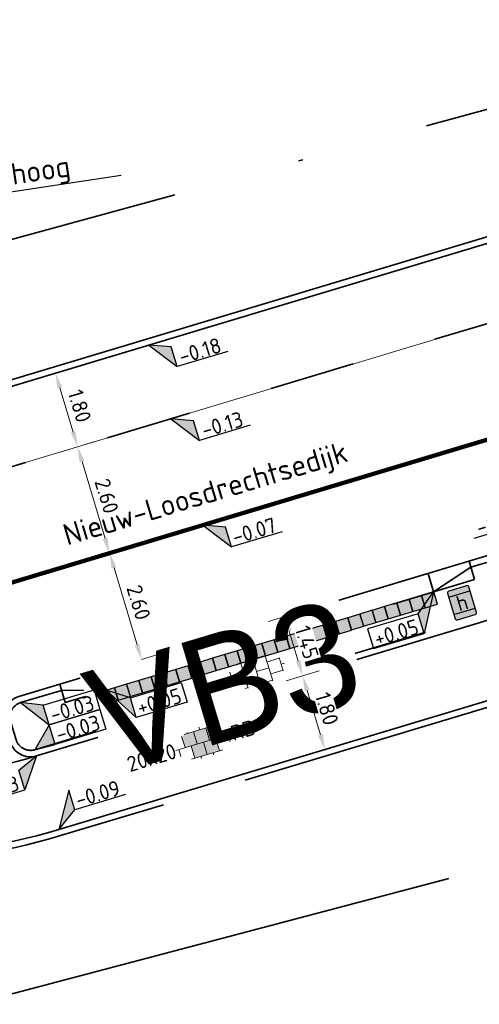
# Model space of a CAD drawing. Header units: metres. Extents: x 0 to 269924, y 0 to 933292.
# Tile 234 of 247: x 135732 to 135743, y 466800 to 466823. Entities that reach past the tile are written whole.
import ezdxf
from ezdxf import colors
from ezdxf.entities.mleader import LeaderData, LeaderLine
from ezdxf.enums import TextEntityAlignment as Align
from ezdxf.math import Vec2, Vec3

# ---------------------------------------------------------------- set-up
doc = ezdxf.new("R2018")
doc.units = ezdxf.units.M
for name, pattern in [('VH-BUSHALTEBAND', [4, 2, -2]), ('VH-OPSLUITBAND_150X250', [24, 16, -2, 4, -2]), ('VH-TROTTOIRBAND_130-150', [15, 5, -2, 2, -2, 2, -2]), ('XX-HIDDEN', [4, 2, -2]), ('XX-PROJECTGRENS', [18, 12, -3, 0, -3])]:
    doc.linetypes.add(name, pattern=pattern)
for name, color, linetype, lineweight in [('N-CO-VH-MATERIAALGRENS-G', 7, 'XX-HIDDEN', 35), ('N-WE-KG-GRENS_PROJECT-G', 7, 'XX-PROJECTGRENS', 35), ('N-WE-OG-BEBOUWING_STRAATNAAM-T25', 7, 'Continuous', 25), ('N-WE-OG-WATER_RIVIER-G', 130, 'Continuous', 25), ('N-WE-RI-HWA_PUTNUMMER-T25', 7, 'Continuous', 25), ('N-WE-VH-KANTOPSLUITING_BUSHALTEBAND-G', 30, 'VH-BUSHALTEBAND', 35), ('N-WE-VH-KANTOPSLUITING_OPSLUITBAND_150X250-G', 150, 'VH-OPSLUITBAND_150X250', 35), ('N-WE-VH-KANTOPSLUITING_TROTTOIRBAND_130 150-G', 210, 'VH-TROTTOIRBAND_130-150', 35), ('N-WE-VH-KANTOPSLUITING_VERLOOPBAND-T18', 10, 'Continuous', 18), ('N-WE-VH-KANTOPSLUITING_VOORKANTBAND-G', 50, 'Continuous', 35), ('N-WE-VH-M', 7, 'Continuous', 18), ('N-WE-VH-VERHARDING_TEGEL-S', 7, 'Continuous', 18), ('N-WE-VW-HALTEPAAL-S', 7, 'Continuous', 25), ('N-WE-VW-MARKERING_LANGS_STREEP_DOORGETROKKEN-G', 7, 'Continuous', 13), ('X-XX-AL-HOOGTELABEL-S', 7, 'Continuous', 25), ('X-XX-AL-TEKENBLAD-S', 7, 'Continuous', 25)]:
    doc.layers.add(name, color=color, linetype=linetype, lineweight=lineweight)
doc.layers.add('X-XX-AL-HULPLIJN-G', color=30, linetype='Continuous', lineweight=18, plot=False)
doc.styles.add('NLCS-ISO', font='NLCS-ISO.ttf')
doc.styles.add('NLCS-ISO-M200-T18', font='NLCS-ISO.ttf', dxfattribs={"height": 0.36})
doc.styles.add('NLCS-ISO-M200-T25', font='NLCS-ISO.ttf', dxfattribs={"height": 0.5})
doc.styles.get("Standard").update_dxf_attribs({"font": 'romand.shx'})
doc.dimstyles.new('NLCS-M200-T18-PIJL_L2_H2', dxfattribs={"dimscale": 0.2, "dimtxt": 2.5, "dimasz": 1.8, "dimexe": 2, "dimexo": 2, "dimgap": 0.7, "dimtad": 1, "dimzin": 0, "dimdsep": 46, "dimtxsty": 'NLCS-ISO-M200-T18', "dimcen": 0, "dimdle": 2, "dimclrd": 256, "dimclre": 256, "dimclrt": 10, "dimazin": 0, "dimtfac": 1, "dimtdec": 3, "dimtofl": 0, "dimtmove": 0, "dimatfit": 3, "dimfxl": 2, "dimfxlon": 1, "dimtfillclr": 256, "dimtolj": 1, "dimtzin": 0, "dimlwd": -1, "dimlwe": -1, "dimarcsym": 0})

# ---------------------------------------------------------------- blocks, each defined once
blk = doc.blocks.new('*U281')
for p, q in [((2.46, -0.97), (0, 0)), ((0, 0), (2.47, -3.37)), ((2.47, -3.37), (2.46, -0.97)), ((8.67, -3.36), (2.47, -3.37))]:
    blk.add_line(p, q)
blk.add_solid([(2.46, -0.97), (0, 0), (2.47, -3.37)])
at = {"style": 'NLCS-ISO'}
blk.add_attdef('...', text='', height=1.8, rotation=0.0982, dxfattribs=at).set_placement((5.57, -3.79), align=Align.BOTTOM_CENTER)
blk = doc.blocks.new('*U309')
for p, q in [((-2.46, 2.4), (-2.47, 4.8)), ((-2.47, 4.8), (0, 0)), ((-8.67, 2.39), (-2.46, 2.4)), ((0, 0), (-2.46, 2.4))]:
    blk.add_line(p, q)
blk.add_solid([(-2.47, 4.8), (0, 0), (-2.46, 2.4)])
at = {"style": 'NLCS-ISO'}
blk.add_attdef('...', text='', height=1.8, rotation=0.0982, dxfattribs=at).set_placement((-5.57, 1.98), align=Align.BOTTOM_CENTER)
blk = doc.blocks.new('*U282')
for p, q in [((2.46, -1), (0, 0)), ((0, 0), (2.47, -3.4)), ((2.47, -3.4), (2.46, -1)), ((8.67, -3.39), (2.47, -3.4))]:
    blk.add_line(p, q)
blk.add_solid([(2.46, -1), (0, 0), (2.47, -3.4)])
at = {"style": 'NLCS-ISO'}
blk.add_attdef('...', text='', height=1.8, rotation=0.0982, dxfattribs=at).set_placement((5.57, -3.81), align=Align.BOTTOM_CENTER)
blk = doc.blocks.new('SVH-TEGEL_300X300_DIK_LINT_KL-SO')
at = {"true_color": 0xa50000}
h = blk.add_hatch(color=14, dxfattribs=at)
h.dxf.hatch_style = 1
edge = h.paths.add_edge_path()
edge.add_line((-0.75, 1.5), (-1.9, 1.5))
edge.add_ellipse((0, 0), major_axis=(3.39, 0), ratio=0.533267, start_angle=124.0497, end_angle=131.5106)
edge.add_line((-2.25, 1.36), (-2.25, 0))
edge.add_line((-2.25, 0), (-0.75, 0))
edge.add_line((-0.75, 0), (-0.75, 1.5))
h.paths.add_polyline_path([(0.75, 1.5), (-0.75, 1.5), (-0.75, 0), (0.75, 0)])
edge = h.paths.add_edge_path()
edge.add_ellipse((0, 0), major_axis=(3.39, 0), ratio=0.533267, start_angle=48.4894, end_angle=55.9503)
edge.add_line((1.9, 1.5), (0.75, 1.5))
edge.add_line((0.75, 1.5), (0.75, 0))
edge.add_line((0.75, 0), (2.25, 0))
edge.add_line((2.25, 0), (2.25, 1.36))
h.paths.add_polyline_path([(1.5, 0), (0.75, 0), (0, 0), (0, -1.5), (1.5, -1.5)])
h.paths.add_polyline_path([(0, 0), (-0.75, 0), (-1.5, 0), (-1.5, -1.5), (0, -1.5)])
for p, q in [((-2.25, 1.36), (-2.25, 0)), ((-1.9, 1.5), (1.9, 1.5)), ((-1.5, 1.62), (-1.5, 1.5)), ((-0.75, 1.5), (-0.75, 0)), ((0, 1.81), (0, 1.5)), ((0.75, 1.5), (0.75, 0)), ((1.5, 1.62), (1.5, 1.5)), ((2.25, 1.36), (2.25, 0)), ((0, 0), (0, -1.5)), ((-3.39, 0), (3.39, 0)), ((-3, 0), (-3, -0.85)), ((-1.5, 0), (-1.5, -1.5)), ((1.5, 0), (1.5, -1.5)), ((3, 0), (3, -0.85)), ((-1.9, -1.5), (1.9, -1.5)), ((-0.75, -1.5), (-0.75, -1.77)), ((0.75, -1.5), (0.75, -1.77))]:
    blk.add_line(p, q)
at = {"style": 'NLCS-ISO'}
blk.add_attdef('FORMAAT', text='', height=1.8, dxfattribs=at).set_placement((-3.39, 0), align=Align.MIDDLE_RIGHT)
blk.add_attdef('KLEUR', text='', height=1.8, dxfattribs=at).set_placement((3.39, 0), align=Align.MIDDLE_LEFT)
at = {"style": 'NLCS-ISO', "flags": 1}
blk.add_attdef('FUNCTIE', text='', height=1.8, dxfattribs=at).set_placement((0.12, -3.58), align=Align.MIDDLE_CENTER)
blk = doc.blocks.new('*U297')
for p, q in [((-2.46, -1.01), (0, 0)), ((0, 0), (-2.45, -3.41)), ((-2.45, -3.41), (-2.46, -1.01)), ((-8.66, -3.42), (-2.45, -3.41))]:
    blk.add_line(p, q)
blk.add_solid([(-2.46, -1.01), (0, 0), (-2.45, -3.41)])
at = {"style": 'NLCS-ISO'}
blk.add_attdef('...', text='', height=1.8, rotation=0.0982, dxfattribs=at).set_placement((-5.56, -3.83), align=Align.BOTTOM_CENTER)
blk = doc.blocks.new('*U311')
for p, q in [((-2.46, -1.93), (0, 0)), ((0, 0), (-2.45, -4.33)), ((-2.45, -4.33), (-2.46, -1.93)), ((-8.66, -4.34), (-2.45, -4.33))]:
    blk.add_line(p, q)
blk.add_lwpolyline([(-2.46, -1.93), (-8.66, -1.94), (-8.66, -4.34)])
blk.add_solid([(-2.46, -1.93), (0, 0), (-2.45, -4.33)])
at = {"style": 'NLCS-ISO'}
blk.add_attdef('...', text='', height=1.8, rotation=0.0982, dxfattribs=at).set_placement((-5.55, -4.75), align=Align.BOTTOM_CENTER)
blk = doc.blocks.new('*U310')
for p, q in [((2.46, -1.65), (0, 0)), ((0, 0), (2.47, -4.05)), ((2.47, -4.05), (2.46, -1.65)), ((8.67, -4.04), (2.47, -4.05))]:
    blk.add_line(p, q)
blk.add_lwpolyline([(2.46, -1.65), (8.67, -1.64), (8.67, -4.04)])
blk.add_solid([(2.46, -1.65), (0, 0), (2.47, -4.05)])
at = {"style": 'NLCS-ISO'}
blk.add_attdef('...', text='', height=1.8, rotation=0.0982, dxfattribs=at).set_placement((5.57, -4.46), align=Align.BOTTOM_CENTER)
blk = doc.blocks.new('*U630')
for p, q in [((2.46, -1.03), (0, 0)), ((0, 0), (2.47, -3.43)), ((2.47, -3.43), (2.46, -1.03)), ((8.67, -3.42), (2.47, -3.43))]:
    blk.add_line(p, q)
blk.add_lwpolyline([(2.46, -1.03), (8.67, -1.01), (8.67, -3.42)])
blk.add_solid([(2.46, -1.03), (0, 0), (2.47, -3.43)])
at = {"style": 'NLCS-ISO'}
blk.add_attdef('...', text='', height=1.8, rotation=0.0982, dxfattribs=at).set_placement((5.57, -3.84), align=Align.BOTTOM_CENTER)
blk = doc.blocks.new('*U314')
for p, q in [((2.45, 4.07), (0, 0)), ((2.46, 1.67), (2.45, 4.07)), ((0, 0), (2.46, 1.67)), ((8.66, 1.68), (2.46, 1.67))]:
    blk.add_line(p, q)
blk.add_solid([(2.45, 4.07), (0, 0), (2.46, 1.67)])
at = {"style": 'NLCS-ISO'}
blk.add_attdef('...', text='', height=1.8, rotation=0.0982, dxfattribs=at).set_placement((5.56, 1.26), align=Align.BOTTOM_CENTER)
blk = doc.blocks.new('*U312')
for p, q in [((2.46, 2.32), (0, 0)), ((2.46, -0.08), (2.46, 2.32)), ((0, 0), (2.46, -0.08)), ((8.66, -0.07), (2.46, -0.08))]:
    blk.add_line(p, q)
blk.add_lwpolyline([(2.46, 2.32), (8.66, 2.33), (8.66, -0.07)])
blk.add_solid([(2.46, 2.32), (0, 0), (2.46, -0.08)])
at = {"style": 'NLCS-ISO'}
blk.add_attdef('...', text='', height=1.8, rotation=0.0982, dxfattribs=at).set_placement((5.56, -0.49), align=Align.BOTTOM_CENTER)
blk = doc.blocks.new('*U308')
at = {"lineweight": 30, "flags": 106}
blk.add_attdef('OB', text='', height=0.36, dxfattribs=at).set_placement((0, 0.1), align=Align.BOTTOM_CENTER)
blk = doc.blocks.new('*D334')
at = {"layer": 'Defpoints', "color": 0, "transparency": 16777216}
for p in [(135735.34, 466815.656), (135735.858, 466813.933), (135733.676, 466813.277)]:
    blk.add_point(p, dxfattribs=at)
at = {"layer": 'N-WE-VH-M', "transparency": 16777216}
for p, q in [((135733.541, 466815.116), (135732.775, 466814.885)), ((135733.261, 466814.656), (135733.572, 466813.621)), ((135734.059, 466813.392), (135733.293, 466813.161))]:
    blk.add_line(p, q, dxfattribs=at)
for points in [[(135733.319, 466814.673), (135733.204, 466814.638), (135733.158, 466815)], [(135733.63, 466813.639), (135733.515, 466813.604), (135733.676, 466813.277)]]:
    blk.add_solid(points, dxfattribs=at)
at = {"layer": 'N-WE-VH-M', "color": 10, "transparency": 16777216, "insert": (135733.723, 466814.231), "char_height": 0.36, "attachment_point": 5, "rotation": 286.7321, "style": 'NLCS-ISO-M200-T18', "bg_fill": 3, "box_fill_scale": 1.1, "bg_fill_color": 256, "bg_fill_true_color": 13158600, "bg_fill_transparency": 0}
blk.add_mtext('\\A1;1.80', dxfattribs=at)
blk = doc.blocks.new('SVH-TEGEL_300X300_DUN_HALFST_KL-SO')
for p, q in [((-1.84, 1.5), (-1.5, 1.5)), ((-1.5, -1.6), (-1.5, 1.6)), ((0, -1.78), (0, 1.78)), ((0, 1.5), (1.5, 1.5)), ((1.5, -1.6), (1.5, 1.6)), ((-3.08, 0.75), (-3, 0.75)), ((-3, -0.83), (-3, 0.83)), ((-3, 0), (-1.5, 0)), ((-1.5, 0.75), (0, 0.75)), ((0, 0), (1.5, 0)), ((1.5, 0.75), (3, 0.75)), ((3, -0.83), (3, 0.83)), ((3, 0), (3.39, 0)), ((-3.08, -0.75), (-3, -0.75)), ((-1.5, -0.75), (0, -0.75)), ((1.5, -0.75), (3, -0.75)), ((-1.84, -1.5), (-1.5, -1.5)), ((0, -1.5), (1.5, -1.5))]:
    blk.add_line(p, q)
at = {"style": 'NLCS-ISO'}
blk.add_attdef('FORMAAT', text='', height=1.8, dxfattribs=at).set_placement((-3.18, 0), align=Align.MIDDLE_RIGHT)
blk.add_attdef('KLEUR', text='', height=1.8, dxfattribs=at).set_placement((3.49, 0), align=Align.MIDDLE_LEFT)
at = {"style": 'NLCS-ISO', "flags": 1}
blk.add_attdef('FUNCTIE', text='', height=1.8, dxfattribs=at).set_placement((0.12, -3.58), align=Align.MIDDLE_CENTER)
blk = doc.blocks.new('SVH-VERKEERSTEGEL_300X300_ZWART')
h = blk.add_hatch(color=250)
h.dxf.hatch_style = 1
h.paths.add_polyline_path([(-0.15, -0.3), (0.15, -0.3), (0.15, 0), (-0.15, 0)])
blk.add_3dface([(-0.15, -0.3), (0.15, -0.3), (0.15, 0), (-0.15, 0)])
blk = doc.blocks.new('SVH-VERKEERSTEGEL_300X300_WIT')
at = {"true_color": 0xffffff}
h = blk.add_hatch(color=7, dxfattribs=at)
h.dxf.hatch_style = 1
h.paths.add_polyline_path([(-0.15, -0.3), (0.15, -0.3), (0.15, 0), (-0.15, 0)])
blk.add_3dface([(-0.15, -0.3), (0.15, -0.3), (0.15, 0), (-0.15, 0)])
blk = doc.blocks.new('*D605')
at = {"layer": 'Defpoints', "color": 0, "transparency": 16777216}
for p in [(135734.425, 466810.787), (135735.173, 466808.297), (135735.173, 466808.297)]:
    blk.add_point(p, dxfattribs=at)
at = {"layer": 'N-WE-VH-M', "transparency": 16777216}
for p, q in [((135734.425, 466810.787), (135734.808, 466810.902)), ((135734.528, 466810.442), (135735.069, 466808.641)), ((135735.173, 466808.297), (135735.556, 466808.412))]:
    blk.add_line(p, q, dxfattribs=at)
for points in [[(135734.586, 466810.459), (135734.471, 466810.425), (135734.425, 466810.787)], [(135735.127, 466808.659), (135735.012, 466808.624), (135735.173, 466808.297)]]:
    blk.add_solid(points, dxfattribs=at)
at = {"layer": 'N-WE-VH-M', "color": 10, "transparency": 16777216, "insert": (135735.105, 466809.634), "char_height": 0.36, "attachment_point": 5, "rotation": 286.7321, "style": 'NLCS-ISO-M200-T18', "bg_fill": 3, "box_fill_scale": 1.1, "bg_fill_color": 256, "bg_fill_true_color": 13158600, "bg_fill_transparency": 0}
blk.add_mtext('\\A1;2.60', dxfattribs=at)
blk = doc.blocks.new('*D606')
at = {"layer": 'Defpoints', "color": 0, "transparency": 16777216}
for p in [(135741.788, 466810.285), (135742.206, 466808.897), (135738.942, 466807.916)]:
    blk.add_point(p, dxfattribs=at)
at = {"layer": 'N-WE-VH-M', "transparency": 16777216}
for p, q in [((135738.908, 466809.42), (135738.142, 466809.189)), ((135738.629, 466808.96), (135738.839, 466808.261)), ((135739.325, 466808.031), (135738.559, 466807.801))]:
    blk.add_line(p, q, dxfattribs=at)
for points in [[(135738.686, 466808.977), (135738.571, 466808.942), (135738.525, 466809.304)], [(135738.896, 466808.278), (135738.781, 466808.243), (135738.942, 466807.916)]]:
    blk.add_solid(points, dxfattribs=at)
at = {"layer": 'N-WE-VH-M', "color": 10, "transparency": 16777216, "insert": (135739.04, 466808.702), "char_height": 0.36, "attachment_point": 5, "rotation": 286.7321, "style": 'NLCS-ISO-M200-T18', "bg_fill": 3, "box_fill_scale": 1.1, "bg_fill_color": 256, "bg_fill_true_color": 13158600, "bg_fill_transparency": 0}
blk.add_mtext('\\A1;1.45', dxfattribs=at)
blk = doc.blocks.new('*D607')
at = {"layer": 'Defpoints', "color": 0, "transparency": 16777216}
for p in [(135742.206, 466808.897), (135742.724, 466807.173), (135739.461, 466806.192)]:
    blk.add_point(p, dxfattribs=at)
at = {"layer": 'N-WE-VH-M', "transparency": 16777216}
for p, q in [((135739.325, 466808.031), (135738.559, 466807.801)), ((135739.046, 466807.571), (135739.357, 466806.537)), ((135739.844, 466806.307), (135739.077, 466806.077))]:
    blk.add_line(p, q, dxfattribs=at)
for points in [[(135739.103, 466807.588), (135738.989, 466807.554), (135738.942, 466807.916)], [(135739.414, 466806.554), (135739.299, 466806.519), (135739.461, 466806.192)]]:
    blk.add_solid(points, dxfattribs=at)
at = {"layer": 'N-WE-VH-M', "color": 10, "transparency": 16777216, "insert": (135739.508, 466807.146), "char_height": 0.36, "attachment_point": 5, "rotation": 286.7321, "style": 'NLCS-ISO-M200-T18', "bg_fill": 3, "box_fill_scale": 1.1, "bg_fill_color": 256, "bg_fill_true_color": 13158600, "bg_fill_transparency": 0}
blk.add_mtext('\\A1;1.80', dxfattribs=at)
blk = doc.blocks.new('*D608')
at = {"layer": 'Defpoints', "color": 0, "transparency": 16777216}
for p in [(135733.676, 466813.277), (135734.425, 466810.787), (135734.425, 466810.787)]:
    blk.add_point(p, dxfattribs=at)
at = {"layer": 'N-WE-VH-M', "transparency": 16777216}
for p, q in [((135733.676, 466813.277), (135733.293, 466813.161)), ((135733.78, 466812.932), (135734.321, 466811.131)), ((135734.425, 466810.787), (135734.041, 466810.671))]:
    blk.add_line(p, q, dxfattribs=at)
for points in [[(135733.837, 466812.949), (135733.722, 466812.915), (135733.676, 466813.277)], [(135734.378, 466811.149), (135734.263, 466811.114), (135734.425, 466810.787)]]:
    blk.add_solid(points, dxfattribs=at)
at = {"layer": 'N-WE-VH-M', "color": 10, "transparency": 16777216, "insert": (135734.357, 466812.124), "char_height": 0.36, "attachment_point": 5, "rotation": 286.7321, "style": 'NLCS-ISO-M200-T18', "bg_fill": 3, "box_fill_scale": 1.1, "bg_fill_color": 256, "bg_fill_true_color": 13158600, "bg_fill_transparency": 0}
blk.add_mtext('\\A1;2.60', dxfattribs=at)
blk = doc.blocks.new('SVW-HALTEPAAL-SO')
at = {"true_color": 0xffff00}
h = blk.add_hatch(color=2, dxfattribs=at)
h.dxf.hatch_style = 1
edge = h.paths.add_edge_path()
edge.add_arc((1.09, 1.56), 0.196, 0, 90)
edge.add_line((1.09, 1.76), (-1.09, 1.76))
edge.add_arc((-1.09, 1.56), 0.196, 90, 180)
edge.add_line((-1.29, 1.56), (-1.29, -1.56))
edge.add_arc((-1.09, -1.56), 0.196, 180, 270)
edge.add_line((-1.09, -1.76), (1.09, -1.76))
edge.add_arc((1.09, -1.56), 0.196, 270, 360)
edge.add_line((1.29, -1.56), (1.29, 1.56))
for p, q in [((-1.29, 1.06), (1.29, 1.06)), ((-1.29, -1.06), (1.29, -1.06))]:
    blk.add_line(p, q)
blk.add_lwpolyline([(-1.09, -1.76), (1.09, -1.76, 0.414214), (1.29, -1.56), (1.29, 1.56, 0.414214), (1.09, 1.76), (-1.09, 1.76, 0.414214), (-1.29, 1.56), (-1.29, -1.56, 0.414214)], format="xyb", close=True)
at = {"lineweight": 18, "style": 'NLCS-ISO'}
blk.add_text('h', height=1.8, dxfattribs=at).set_placement((0.02, 0.01), align=Align.MIDDLE_CENTER)

msp = doc.modelspace()

# ---------------------------------------------------------------- linework, layer by layer
at = {"layer": 'N-CO-VH-MATERIAALGRENS-G', "flags": 128}
for points in [[(135703.731, 466804.274), (135761.232, 466821.561, -0.017204), (135778.037, 466825.988, 0.044699), (135820.044, 466839.563, -0.010903), (135840.397, 466847.695), (135895.717, 466868.409)], [(135722.752, 466804.563, -0.072339), (135728.959, 466805.486, 0.072339), (135732.718, 466806.044)]]:
    msp.add_lwpolyline(points, format="xyb", dxfattribs=at)
at = {"layer": 'N-WE-OG-WATER_RIVIER-G'}
msp.add_line((135734.215, 466808.009), (135734.345, 466807.578), dxfattribs=at)
at = {"layer": 'N-WE-VH-KANTOPSLUITING_BUSHALTEBAND-G'}
msp.add_lwpolyline([(135733.387, 466807.29), (135742.964, 466810.169)], dxfattribs=at)
at = {"layer": 'N-WE-VH-KANTOPSLUITING_OPSLUITBAND_150X250-G', "flags": 128}
for points in [[(135379.411, 466737.136, 0.034306), (135386.001, 466738.937), (135391.647, 466740.905, -0.037443), (135398.894, 466742.838), (135399.714, 466742.992, -0.003741), (135414.507, 466745.657), (135566.06, 466771.79, 0.030327), (135671.693, 466796.679), (135672.594, 466796.95, 0.070064), (135678.888, 466799.851, -0.070064), (135683.991, 466802.204), (135697.398, 466806.234, -0.070064), (135702.953, 466807.086, 0.070064), (135709.803, 466808.136), (135760.671, 466823.428, -0.017204), (135777.605, 466827.89, 0.044699), (135819.281, 466841.358, -0.010903), (135839.713, 466849.521), (135895.033, 466870.235)], [(135433.075, 466739.624), (135567.606, 466762.823, 0.030327), (135674.313, 466787.964), (135723.314, 466802.695, -0.072339), (135728.965, 466803.536, 0.072339), (135733.279, 466804.177), (135745.729, 466807.92, 0.072339), (135749.681, 466809.763, -0.072339), (135754.859, 466812.179), (135763.291, 466814.713, -0.017204), (135779.62, 466819.016, 0.044699), (135822.841, 466832.983, -0.010903), (135842.904, 466840.999), (135898.224, 466861.713)]]:
    msp.add_lwpolyline(points, format="xyb", dxfattribs=at)
at = {"layer": 'N-WE-VH-KANTOPSLUITING_TROTTOIRBAND_130 150-G', "flags": 128}
msp.add_lwpolyline([(135742.878, 466810.456), (135744.793, 466811.032, -0.414214), (135745.229, 466810.798), (135745.358, 466810.367, -0.414214), (135745.124, 466809.931), (135732.674, 466806.188, -0.414214), (135732.238, 466806.422), (135732.109, 466806.853, -0.414214), (135732.343, 466807.289), (135733.301, 466807.577)], format="xyb", dxfattribs=at)
at = {"layer": 'N-WE-VH-KANTOPSLUITING_VOORKANTBAND-G'}
for p, q in [((135742.834, 466810.6), (135742.964, 466810.169)), ((135741.877, 466810.312), (135742.006, 466809.881)), ((135742.878, 466810.456), (135742.006, 466809.881)), ((135734.215, 466808.009), (135734.345, 466807.578)), ((135733.258, 466807.721), (135733.387, 466807.29)), ((135733.301, 466807.577), (135734.345, 466807.578))]:
    msp.add_line(p, q, dxfattribs=at)
for points in [[(135379.44, 466736.988, 0.034306), (135386.051, 466738.796), (135391.696, 466740.764, -0.037443), (135398.922, 466742.69), (135399.741, 466742.844, -0.003741), (135414.533, 466745.509), (135566.085, 466771.642, 0.030327), (135671.736, 466796.535), (135672.637, 466796.806, 0.070064), (135678.969, 466799.725, -0.070064), (135684.034, 466802.06), (135697.442, 466806.09, -0.070064), (135702.955, 466806.936, 0.070064), (135709.846, 466807.992), (135760.714, 466823.284, -0.017204), (135777.638, 466827.744, 0.044699), (135819.34, 466841.22, -0.010903), (135839.766, 466849.38), (135895.085, 466870.094)], [(135433.049, 466739.772), (135567.581, 466762.97, 0.030327), (135674.27, 466788.108), (135723.271, 466802.839, -0.072339), (135728.965, 466803.686, 0.072339), (135733.236, 466804.321), (135745.685, 466808.063, 0.072339), (135749.598, 466809.889, -0.072339), (135754.816, 466812.322), (135763.247, 466814.857, -0.017204), (135779.586, 466819.162, 0.044699), (135822.782, 466833.121, -0.010903), (135842.852, 466841.139), (135898.171, 466861.853)]]:
    msp.add_lwpolyline(points, format="xyb", dxfattribs=at)
at = {"layer": 'N-WE-VH-KANTOPSLUITING_VOORKANTBAND-G', "flags": 128}
msp.add_lwpolyline([(135732.718, 466806.044, -0.414214), (135732.095, 466806.379), (135731.965, 466806.81, -0.414214), (135732.3, 466807.433), (135744.75, 466811.176, -0.414214), (135745.372, 466810.841), (135745.502, 466810.41, -0.414214), (135745.167, 466809.787), (135732.718, 466806.044)], format="xyb", dxfattribs=at)
at = {"layer": 'N-WE-VW-MARKERING_LANGS_STREEP_DOORGETROKKEN-G', "ltscale": 5, "const_width": 0.1, "flags": 128}
msp.add_lwpolyline([(135722.004, 466807.053), (135754.118, 466816.707)], dxfattribs=at)
at = {"layer": 'X-XX-AL-HULPLIJN-G'}
msp.add_lwpolyline([(135697.96, 466804.367), (135697.96, 466804.367, -0.070064), (135702.977, 466805.136, 0.070064), (135710.365, 466806.269), (135761.232, 466821.561, -0.017204), (135778.037, 466825.988, 0.044699), (135820.044, 466839.563, -0.010903), (135840.397, 466847.695), (135895.717, 466868.409)], format="xyb", dxfattribs=at)

# ---------------------------------------------------------------- block references
at = {"layer": 'N-WE-VH-KANTOPSLUITING_VERLOOPBAND-T18'}
ref = msp.add_blockref('*U308', (135733.737, 466807.865, -0.089), dxfattribs=dict(at, rotation=16.73212783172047))
lines = msp.add_mtext('VB3', dxfattribs={"layer": '0', "insert": (135733.708, 466807.961, -0.089), "char_height": 2.5, "attachment_point": 1, "rotation": 16.7321, "bg_fill": 3, "box_fill_scale": 1, "bg_fill_color": 256, "bg_fill_transparency": 0})
ref.add_attrib('OB', '', (135733.708, 466807.961, -0.089), dxfattribs={"flags": 28}).embed_mtext(lines)
at = {"layer": 'N-WE-VH-VERHARDING_TEGEL-S', "xscale": 0.2, "yscale": 0.2, "zscale": 0.2, "rotation": 16.73212782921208}
msp.add_blockref('SVH-TEGEL_300X300_DUN_HALFST_KL-SO', (135737.864, 466808.017), dxfattribs=at)
at = {"layer": 'N-WE-VH-VERHARDING_TEGEL-S', "xscale": 0.2, "yscale": 0.2, "zscale": 0.2, "rotation": 16.73}
msp.add_blockref('SVH-TEGEL_300X300_DIK_LINT_KL-SO', (135736.62, 466806.366, -0.217), dxfattribs=at).add_auto_attribs({'FORMAAT': '20x20', 'KLEUR': 'RD'})
at = {"layer": 'X-XX-AL-HOOGTELABEL-S', "xscale": 0.2000000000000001, "yscale": 0.2000000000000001, "zscale": 0.2000000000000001, "rotation": 16.63388302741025}
for name, p, values in [('*U281', (135735.34, 466815.656), {'...': '-0.18'}), ('*U282', (135735.858, 466813.933), {'...': '-0.13'}), ('*U282', (135736.606, 466811.443), {'...': '-0.07'}), ('*U309', (135744.75, 466811.176), {'...': '-0.13'}), ('*U311', (135742.006, 466809.881), {'...': '+0.05'}), ('*U310', (135734.345, 466807.578), {'...': '+0.05'}), ('*U630', (135732.343, 466807.289), {'...': '-0.03'}), ('*U312', (135732.674, 466806.188), {'...': '-0.03'}), ('*U297', (135732.718, 466806.044), {'...': '-0.03'}), ('*U314', (135733.236, 466804.321), {'...': '-0.09'})]:
    msp.add_blockref(name, p, dxfattribs=at).add_auto_attribs(values)
at = {"layer": 'X-XX-AL-TEKENBLAD-S', "rotation": 16.73212780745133}
for name, p in [('SVH-VERKEERSTEGEL_300X300_ZWART', (135741.863, 466809.838)), ('SVH-VERKEERSTEGEL_300X300_WIT', (135741.001, 466809.579)), ('SVH-VERKEERSTEGEL_300X300_ZWART', (135741.288, 466809.665)), ('SVH-VERKEERSTEGEL_300X300_WIT', (135741.575, 466809.751)), ('SVH-VERKEERSTEGEL_300X300_WIT', (135740.426, 466809.406)), ('SVH-VERKEERSTEGEL_300X300_ZWART', (135740.713, 466809.492)), ('SVH-VERKEERSTEGEL_300X300_ZWART', (135739.564, 466809.147)), ('SVH-VERKEERSTEGEL_300X300_WIT', (135739.851, 466809.233)), ('SVH-VERKEERSTEGEL_300X300_ZWART', (135740.139, 466809.32)), ('SVH-VERKEERSTEGEL_300X300_WIT', (135738.702, 466808.888)), ('SVH-VERKEERSTEGEL_300X300_ZWART', (135738.99, 466808.974)), ('SVH-VERKEERSTEGEL_300X300_WIT', (135739.277, 466809.061)), ('SVH-VERKEERSTEGEL_300X300_WIT', (135738.128, 466808.715)), ('SVH-VERKEERSTEGEL_300X300_ZWART', (135738.415, 466808.801)), ('SVH-VERKEERSTEGEL_300X300_ZWART', (135737.266, 466808.456)), ('SVH-VERKEERSTEGEL_300X300_WIT', (135737.553, 466808.542)), ('SVH-VERKEERSTEGEL_300X300_ZWART', (135737.84, 466808.629)), ('SVH-VERKEERSTEGEL_300X300_WIT', (135736.404, 466808.197)), ('SVH-VERKEERSTEGEL_300X300_ZWART', (135736.691, 466808.283)), ('SVH-VERKEERSTEGEL_300X300_WIT', (135736.979, 466808.37)), ('SVH-VERKEERSTEGEL_300X300_WIT', (135735.829, 466808.024)), ('SVH-VERKEERSTEGEL_300X300_ZWART', (135736.117, 466808.11)), ('SVH-VERKEERSTEGEL_300X300_ZWART', (135734.967, 466807.765)), ('SVH-VERKEERSTEGEL_300X300_WIT', (135735.255, 466807.851)), ('SVH-VERKEERSTEGEL_300X300_ZWART', (135735.542, 466807.938)), ('SVH-VERKEERSTEGEL_300X300_ZWART', (135734.393, 466807.592)), ('SVH-VERKEERSTEGEL_300X300_WIT', (135734.68, 466807.679))]:
    msp.add_blockref(name, p, dxfattribs=at)

# ---------------------------------------------------------------- texts
at = {"layer": 'N-WE-OG-BEBOUWING_STRAATNAAM-T25', "style": 'NLCS-ISO-M200-T25'}
msp.add_text('Nieuw-Loosdrechtsedijk', height=0.5, rotation=16.7, dxfattribs=at).set_placement((135736.661, 466812.19), align=Align.MIDDLE_CENTER)

# ---------------------------------------------------------------- next in the draw order: dimensions: what is measured, and where the dimension line sits
at = {"layer": 'N-WE-VH-M'}
for p1, p2, distance, picture, middle in [((135735.34, 466815.656), (135735.858, 466813.933), -2.278, '*D334', (135733.723, 466814.231)), ((135734.425, 466810.787), (135735.173, 466808.297), 0, '*D605', (135735.105, 466809.634))]:
    dim = msp.add_aligned_dim(p1=p1, p2=p2, distance=distance, dimstyle='NLCS-M200-T18-PIJL_L2_H2', override={"dimtfill": 1}, dxfattribs=at)
    dim.commit()
    dim.dimension.update_dxf_attribs({"geometry": picture, "text_midpoint": middle})
dim = msp.add_linear_dim(base=(135738.942, 466807.916), p1=(135741.788, 466810.285), p2=(135742.206, 466808.897), angle=286.7321, dimstyle='NLCS-M200-T18-PIJL_L2_H2', override={"dimtfill": 1}, dxfattribs=at)
dim.commit()
dim.dimension.update_dxf_attribs({"geometry": '*D606', "text_midpoint": (135738.734, 466808.61), "dimtype": 161})

# ---------------------------------------------------------------- next in the draw order: block references
at = {"layer": 'N-WE-VW-HALTEPAAL-S', "xscale": 0.2, "yscale": 0.2, "zscale": 0.2, "rotation": 16.73212783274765}
msp.add_blockref('SVW-HALTEPAAL-SO', (135742.668, 466809.626), dxfattribs=at)

# ---------------------------------------------------------------- next in the draw order: dimensions: what is measured, and where the dimension line sits
at = {"layer": 'N-WE-VH-M'}
dim = msp.add_aligned_dim(p1=(135733.676, 466813.277), p2=(135734.425, 466810.787), distance=0, dimstyle='NLCS-M200-T18-PIJL_L2_H2', override={"dimtfill": 1}, dxfattribs=at)
dim.commit()
dim.dimension.update_dxf_attribs({"geometry": '*D608', "text_midpoint": (135734.357, 466812.124)})
dim = msp.add_linear_dim(base=(135739.461, 466806.192), p1=(135742.206, 466808.897), p2=(135742.724, 466807.173), angle=286.7321, dimstyle='NLCS-M200-T18-PIJL_L2_H2', override={"dimtfill": 1}, dxfattribs=at)
dim.commit()
dim.dimension.update_dxf_attribs({"geometry": '*D607', "text_midpoint": (135739.201, 466807.054), "dimtype": 161})

# ---------------------------------------------------------------- next in the draw order: linework, layer by layer
at = {"layer": 'N-WE-KG-GRENS_PROJECT-G', "flags": 128}
msp.add_lwpolyline([(133942.152, 466524.013), (133955.533, 466522.507), (133956.145, 466521.626), (133962.811, 466521.355), (133963.543, 466522.67), (133965.054, 466522.563), (133965.551, 466521.193), (133981.5, 466520.334), (133981.565, 466520.896), (133982.028, 466520.86), (133994.134, 466520.33), (133994.151, 466519.671), (134009.067, 466519.478), (134013.911, 466519.512), (134027.732, 466519.636), (134028.693, 466519.554), (134034.796, 466519.611), (134050.86, 466519.659), (134068.501, 466520.152), (134071.254, 466520.237), (134077.26, 466520.692), (134094.041, 466522.635), (134101.385, 466523.282), (134101.428, 466523.91), (134128.995, 466527.092), (134141.938, 466528.627), (134148.421, 466529.392), (134148.476, 466529.087), (134157.108, 466530.24), (134157.762, 466530.339), (134157.953, 466529.076), (134163.706, 466529.946), (134172.69, 466531.055), (134201.838, 466535.069), (134202.197, 466534.878), (134203.304, 466535.042), (134208.161, 466535.722), (134214.682, 466536.673), (134215.15, 466536.846), (134235.766, 466539.754), (134239.587, 466540.449), (134251.117, 466542.218), (134251.536, 466542.09), (134264.479, 466543.833), (134264.487, 466544.317), (134273.56, 466545.641), (134273.608, 466545.287), (134285.679, 466546.863), (134299.118, 466548.971), (134309.192, 466550.345), (134329.805, 466553.659), (134341.526, 466555.206), (134346.97, 466556.112), (134351.977, 466556.025), (134358.949, 466556.887), (134359.186, 466557.313), (134365.426, 466557.917), (134389.225, 466560.758), (134395.395, 466561.519), (134400.633, 466562.019), (134418.638, 466563.907), (134426.404, 466566.343), (134432.472, 466567.14), (134437.532, 466567.422), (134444.848, 466568.25), (134448.277, 466568.388), (134484.594, 466572.762), (134486.539, 466572.966), (134490.599, 466573.546), (134498.499, 466574.536), (134514.318, 466576.701), (134542.397, 466581.367), (134546.702, 466582.122), (134551.593, 466582.441), (134551.871, 466583.179), (134557.906, 466584.406), (134558.276, 466584.115), (134567.36, 466586.004), (134582.717, 466588.715), (134583.108, 466588.972), (134590.444, 466590.398), (134630.038, 466598.271), (134633.264, 466598.923), (134632.087, 466604.993), (134646.051, 466607.537), (134647.414, 466607.429), (134666.972, 466611.405), (134675.342, 466617.463), (134674.819, 466607.593), (134696.995, 466610.537), (134702.172, 466611.327), (134706.525, 466612.071), (134709.085, 466612.323), (134712.087, 466612.776), (134715, 466613.203), (134716.349, 466613.229), (134723.364, 466613.968), (134738.981, 466616.639), (134746.062, 466617.28), (134746.09, 466616.641), (134760.121, 466618.861), (134759.993, 466619.829), (134768.446, 466621.137), (134784.615, 466623.738), (134787.541, 466625.072), (134796.772, 466626.479), (134796.899, 466625.715), (134813.878, 466628.545), (134820.226, 466629.584), (134847.68, 466634.234), (134881.79, 466639.204), (134881.926, 466639.532), (134884.43, 466640.009), (134893.797, 466641.711), (134903.085, 466643.328), (134904.138, 466643.527), (134920.265, 466646.374), (134921.332, 466646.578), (134937.367, 466649.518), (134938.501, 466649.708), (134961.555, 466654.096), (134967.764, 466655.262), (134974.722, 466656.563), (134984.23, 466658.491), (134992.023, 466659.998), (134995.809, 466660.766), (135000.442, 466661.693), (135009.695, 466663.648), (135010.659, 466663.869), (135018.832, 466665.618), (135021.92, 466666.314), (135034.093, 466668.943), (135034.161, 466668.769), (135043.8, 466670.832), (135059.084, 466674.02), (135068.771, 466676.078), (135083.089, 466679.034), (135091.902, 466680.993), (135097.488, 466682.166), (135104.831, 466683.651), (135116.534, 466686.231), (135119.892, 466686.792), (135126.3, 466688.013), (135127.347, 466688.196), (135130.448, 466688.891), (135135.602, 466689.887), (135140.19, 466691.518), (135166.592, 466696.94), (135182.368, 466700.724), (135201.902, 466704.748), (135203.941, 466705.082), (135209.867, 466705.957), (135217.801, 466707.782), (135228.821, 466709.933), (135242.391, 466712.598), (135277.698, 466719.723), (135279.457, 466720.111), (135279.55, 466721.578), (135288.178, 466723.073), (135350.963, 466735.305), (135501.986, 466763.685), (135501.162, 466761.839), (135525.132, 466766.833), (135533.639, 466768.672), (135569.042, 466775.188), (135582.767, 466777.378), (135584.022, 466777.634), (135585.675, 466776.264, 0.01918), (135652.451, 466792.01), (135652.891, 466793.457), (135660.981, 466795.919), (135661.574, 466796.074), (135664.481, 466796.836), (135665.946, 466796.651), (135673.558, 466799.328), (135680.977, 466801.739), (135687.276, 466804.201), (135692.547, 466806.295), (135705.432, 466809.743), (135712.094, 466810.706), (135728.145, 466817.035), (135760.285, 466825.832), (135773.458, 466829.179), (135789.116, 466834.08), (135813.029, 466842.892), (135823.352, 466846.718), (135839.426, 466852.91), (135860.96, 466860.89), (135867.928, 466863.26), (135895.199, 466872.784), (135899.312, 466861.8), (135873.359, 466852.082), (135873.188, 466848.843), (135867.814, 466846.669), (135856.104, 466842.036), (135847.253, 466838.505), (135830.033, 466832.514), (135818.854, 466828.652), (135812.865, 466826.949), (135808.959, 466825.804), (135805.053, 466824.658), (135770.731, 466814.307), (135766.971, 466812.016), (135761.879, 466808.079), (135757.591, 466807.133), (135743.839, 466803.566), (135724.075, 466798.35), (135721.275, 466798.229), (135720.422, 466801.401), (135715.133, 466799.834), (135698.553, 466794.754), (135698.279, 466793.693), (135686.038, 466790.352), (135686.038, 466789.248), (135686.038, 466787.562), (135681.985, 466786.092), (135677.719, 466785.319), (135623.458, 466770.711), (135607.41, 466767.662), (135584.355, 466763.142), (135577.091, 466761.475), (135570.47, 466760.803), (135524.714, 466753.103), (135522.642, 466752.878), (135515.666, 466751.661), (135498.388, 466748.218), (135460.498, 466741.759), (135438.515, 466737.953), (135402.134, 466731.048), (135401.842, 466732.671), (135396.111, 466731.637), (135390.927, 466730.659), (135374.008, 466727.423), (135342.463, 466720.896), (135337.831, 466720.249), (135332.781, 466719.412), (135316.41, 466716.549), (135312.764, 466716.512), (135301.04, 466714.003), (135296.667, 466713.077), (135288.078, 466711.338), (135288.031, 466710.414), (135288.066, 466708.643), (135283.612, 466707.738), (135244.114, 466700.084), (135242.59, 466702.114), (135218.779, 466697.088), (135216.4, 466696.736), (135207.126, 466694.996), (135197.842, 466693.22), (135196.987, 466690.777), (135188.214, 466689.009), (135186.218, 466690.919), (135157.953, 466685.339), (135157.545, 466682.623), (135152.388, 466681.564), (135151.517, 466683.806), (135135.729, 466680.62), (135134.464, 466677.149), (135128.184, 466675.854), (135125.788, 466678.571), (135109.606, 466675.114), (135107.871, 466673.543), (135107.871, 466672.134), (135099.469, 466670.442), (135080.265, 466666.625), (135079.406, 466666.151), (135069.61, 466664.202), (135057.638, 466661.759), (135035.803, 466657.155), (135033.723, 466658.689), (135013.618, 466654.679), (135014.198, 466652.086), (135012.612, 466651.731), (135012.176, 466654.16), (134999.525, 466651.581), (134981.058, 466648.065), (134978.74, 466647.609), (134978.586, 466647.723), (134973.29, 466646.777), (134967.912, 466645.754), (134966.071, 466645.409), (134952.75, 466642.776), (134952.592, 466643.577), (134951.246, 466643.315), (134944.955, 466642.097), (134940.872, 466641.345), (134939.907, 466640.789), (134925.329, 466637.906), (134925.171, 466637.877), (134925.333, 466636.966), (134925.553, 466635.733), (134922.159, 466635.157), (134921.983, 466636.201), (134920.712, 466635.973), (134906.644, 466633.431), (134906.509, 466633.768), (134899.927, 466632.517), (134896.041, 466630.574), (134862.297, 466626.202), (134861.423, 466623.924), (134854.723, 466622.819), (134853.222, 466624.597), (134834.721, 466621.381), (134818.755, 466618.638), (134803.128, 466616.182), (134801.097, 466614.744), (134787.48, 466613.242), (134768.983, 466610.888), (134755.14, 466609.258), (134754.957, 466609.237), (134754.786, 466610.217), (134731.872, 466606.359), (134713.4, 466603.055), (134699.607, 466600.717), (134685.428, 466598.156), (134675.878, 466596.194), (134672.276, 466595.656), (134668.91, 466595.016), (134645.926, 466591.058), (134638.577, 466590.001), (134611.474, 466584.899), (134601.717, 466583.131), (134600.6, 466582.901), (134592.762, 466581.44), (134575.118, 466578.109), (134569.726, 466577.127), (134558.057, 466574.923), (134547.369, 466573.132), (134538.23, 466571.522), (134531.355, 466570.551), (134524.272, 466569.346), (134519.026, 466568.326), (134515.39, 466567.719), (134505.384, 466563.341), (134500.986, 466562.643), (134495.881, 466561.909), (134495.823, 466562.312), (134492.204, 466563.642), (134484.398, 466562.518), (134478.905, 466561.786), (134469.843, 466560.533), (134464.536, 466559.742), (134456.919, 466558.745), (134448.033, 466557.687), (134433.208, 466556.61), (134412.104, 466554.577), (134407.553, 466554.101), (134387.467, 466551.741), (134381.785, 466550.955), (134364.962, 466548.659), (134360.191, 466548.481), (134354.944, 466547.628), (134324.113, 466542.837), (134319.685, 466541.923), (134312.466, 466540.844), (134307.061, 466539.9), (134305.527, 466540.739), (134283.993, 466537.831), (134278.004, 466536.268), (134260.392, 466533.941), (134253.899, 466532.65), (134244.867, 466531.618), (134227.961, 466528.835), (134196.876, 466524.748), (134191.294, 466524.652), (134189.441, 466519.487), (134180.543, 466523.251), (134138.079, 466517.961), (134135.279, 466517.668), (134120.646, 466515.791), (134115.858, 466514.998), (134094.415, 466512.788), (134094.483, 466512.133), (134077.905, 466510.692), (134056.132, 466509.19), (134043.898, 466509.02), (134033.049, 466509.242), (134023.923, 466509.529), (134011.048, 466510.262), (134011.12, 466510.989), (133978.031, 466511.971), (133977.492, 466511.386), (133976.525, 466511.415), (133970.93, 466511.61), (133940.859, 466512.853), (133936.339, 466513.04), (133926.354, 466513.566), (133918.767, 466513.929), (133914.845, 466514.016), (133909.555, 466514.279), (133907.78, 466514.373), (133898.183, 466514.701), (133889.291, 466514.99), (133877.411, 466515.387), (133865.169, 466516.189), (133858.598, 466516.511), (133853.557, 466516.784), (133840.824, 466517.534), (133833.647, 466517.757), (133833.706, 466517.421), (133832.853, 466517.458), (133826.979, 466517.575), (133808.076, 466518.296), (133803.308, 466518.179), (133802.56, 466518.555), (133780.072, 466520.153), (133779.6, 466519.291), (133774.066, 466519.538), (133773.735, 466520.559), (133740.527, 466522.642), (133713.376, 466524.159), (133705.703, 466524.636), (133705.709, 466526.266), (133685.059, 466527.583), (133660.563, 466529.253), (133639.129, 466529.346), (133622.453, 466530.286), (133616.388, 466530.543), (133614.494, 466530.624), (133604.393, 466531.597), (133597.464, 466531.465), (133574.3, 466531.955), (133566.695, 466531.543), (133561.32, 466531.616), (133554.142, 466531.627), (133545.309, 466531.719), (133535.509, 466531.795), (133530.483, 466531.897), (133499.098, 466532.845), (133498.91, 466530.624), (133497.604, 466522.359), (133448.566, 466524.379), (133448.421, 466522.59), (133414.567, 466524.034), (133414.497, 466533.241), (133401.904, 466533.723), (133353.812, 466535.745), (133352.26, 466536.139), (133333.107, 466536.524), (133333.343, 466545.829), (133369.152, 466544.714), (133381.325, 466544.396), (133400.699, 466543.637), (133404.005, 466543.551), (133435.456, 466542.61), (133435.456, 466542.277), (133451.526, 466541.628), (133467.883, 466541.235), (133477.659, 466542.034), (133509.103, 466541.442), (133515.138, 466541.284), (133519.939, 466540.992), (133525.525, 466540.798), (133532.518, 466540.097), (133548.147, 466539.778), (133548.297, 466540.601), (133555.22, 466540.722), (133564.265, 466540.558), (133565.06, 466540.188), (133570.074, 466540.025), (133574.07, 466539.875), (133576.623, 466539.795), (133577.163, 466540.007), (133601.21, 466539.677), (133602.809, 466541.635), (133610.483, 466541.448), (133611.878, 466539.353), (133618.8, 466539.154), (133622.331, 466538.943), (133622.362, 466539.485), (133627.247, 466539.274), (133627.305, 466538.709), (133642.487, 466537.733), (133654.92, 466537.235), (133674.71, 466536.649), (133674.766, 466536.962), (133682.638, 466536.639), (133685.084, 466535.631), (133701.924, 466534.36), (133703.6, 466534.856), (133708.504, 466534.396), (133731.895, 466532.391), (133737.992, 466531.942), (133749.854, 466530.901), (133752.15, 466530.77), (133756.921, 466530.655), (133767.535, 466530.109), (133779.853, 466530.016), (133787.77, 466529.934), (133810.905, 466528.967), (133832.384, 466528.238), (133837.192, 466527.837), (133897.841, 466525.036)], format="xyb", close=True, dxfattribs=at)

# ---------------------------------------------------------------- next in the draw order: leaders
at = {"layer": 'N-WE-RI-HWA_PUTNUMMER-T25'}
ml = msp.add_multileader_mtext('Standard', dxfattribs=at)
ml.set_content('aanbrengen drempel 50km/u 8cm hoog', color=256, style='NLCS-ISO-M200-T25')
ml.set_leader_properties(color=256, linetype='ByLayer', lineweight=-1)
ml.build(insert=Vec2(0, 0))
ml.multileader.update_dxf_attribs({"text_left_attachment_type": 5, "text_right_attachment_type": 5, "dogleg_length": 0.5, "arrow_head_size": 0.5})
ctx = ml.context
ctx.base_point, ctx.char_height, ctx.arrow_head_size, ctx.landing_gap_size, ctx.plane_origin, ctx.plane_x_axis, ctx.plane_y_axis = Vec3(135721.951, 466817.733), 0.5, 0.5, 0.18, Vec3(135717.515, 466808.616), Vec3(0.989137, 0.146994), Vec3(-0.146994, 0.989137)
ctx.left_attachment, ctx.right_attachment = 5, 5
notes = []
notes.append((ctx, [(0, (1, 1, 0), (135721.456, 466817.66), (0.989137, 0.146994), 0.5, [(0, [(135717.515, 466808.616)], 0, [])])]))
ctx.mtext.insert, ctx.mtext.text_direction, ctx.mtext.flow_direction = Vec3(135722.033, 466818.403), Vec3(0.989137, 0.146994), 5
for ctx, leaders in notes:
    for number, flags, end, landing, length, lines in leaders:
        leader = LeaderData()
        leader.index, (leader.has_last_leader_line, leader.has_dogleg_vector, leader.attachment_direction) = number, flags
        leader.last_leader_point, leader.dogleg_vector, leader.dogleg_length = Vec3(end), Vec3(landing), length
        for number, points, colour, breaks in lines:
            line = LeaderLine()
            line.index, line.vertices, line.color, line.breaks = number, Vec3.list(points), colors.encode_raw_color(colour), breaks
            leader.lines.append(line)
        ctx.leaders.append(leader)

doc.saveas('drawing.dxf')
